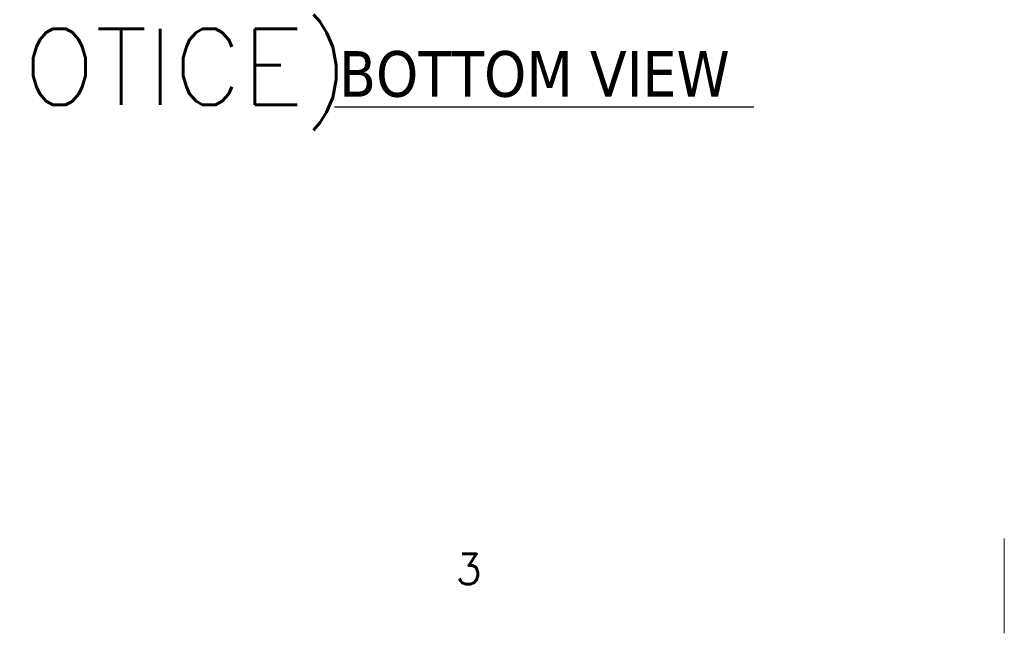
# Model space of a CAD drawing. Header units: inches. Extents: x 2 to 304, y 7 to 191.
# Tile 18 of 53: x 106 to 153, y 7 to 36. Entities that reach past the tile are written whole.
import ezdxf

# ---------------------------------------------------------------- set-up
doc = ezdxf.new("R2010")
doc.units = ezdxf.units.IN
doc.header["$LTSCALE"] = 18
doc.header["$MEASUREMENT"] = 0
doc.layers.get('0').update_dxf_attribs({"lineweight": 0})
doc.layers.add('Border (ANSI)', color=7, linetype='Continuous', lineweight=5)
doc.layers.add('Symbol (ANSI)', color=7, linetype='Continuous', lineweight=5)
doc.styles.add('Note Text (ANSI)', font='RomanS.shx')
doc.styles.add('Text Style168', font='tahoma.ttf')

# ---------------------------------------------------------------- blocks, each defined once
blk = doc.blocks.new('Borders Default Border')
at = {"layer": 'Border (ANSI)', "flags": 128}
blk.add_lwpolyline([(8.5, 0.37), (8.5, 0.62)], dxfattribs=at)
at = {"layer": 'Border (ANSI)', "insert": (7.0559, 0.4992), "char_height": 0.08, "attachment_point": 7, "style": 'Note Text (ANSI)'}
blk.add_mtext('3', dxfattribs=at)

msp = doc.modelspace()

# ---------------------------------------------------------------- linework, layer by layer
at = {"layer": 'Symbol (ANSI)', "lineweight": 30}
msp.add_line((121.2665, 31.6036), (141.1336, 31.6036), dxfattribs=at)

# ---------------------------------------------------------------- block references
at = {"xscale": 18, "yscale": 18, "zscale": 18}
msp.add_blockref('Borders Default Border', (0, 0), dxfattribs=at)

# ---------------------------------------------------------------- texts
at = {"layer": 'Symbol (ANSI)', "insert": (7.9413, 28.3106), "char_height": 1.8, "width": 112.347194, "attachment_point": 4, "line_spacing_factor": 0.871445, "style": 'Note Text (ANSI)'}
msp.add_mtext('{\\fRomanS|b0|i0|c0|p2;\\H2x;PART#: WA602418SSFSN43PT\\P(DATA SUBJECT TO CHANGE WITHOUT \\H1.50009x; \\H0.66663x;NOTICE)\\H1.397x; \\H0.71582x;\\P \\H1.22775x; \\H0.8145x;\\P\\H0.6x;THIS DRAWING IS PROPERTY OF HUBBELL INC. WIEGMANN\\H1.37103x; \\H0.72938x;\\PALL INFORMATION IS PROPRIETARY AND NOT TO BE DUPLICATED\\H1.10259x; \\H0.90695x;\\P\\H1.14606x; }', dxfattribs=at)
at = {"layer": 'Symbol (ANSI)', "insert": (121.4825, 32.044), "char_height": 2.16, "attachment_point": 7, "line_spacing_factor": 1.675974, "style": 'Text Style168'}
msp.add_mtext('BOTTOM VIEW', dxfattribs=at)

doc.saveas('drawing.dxf')
